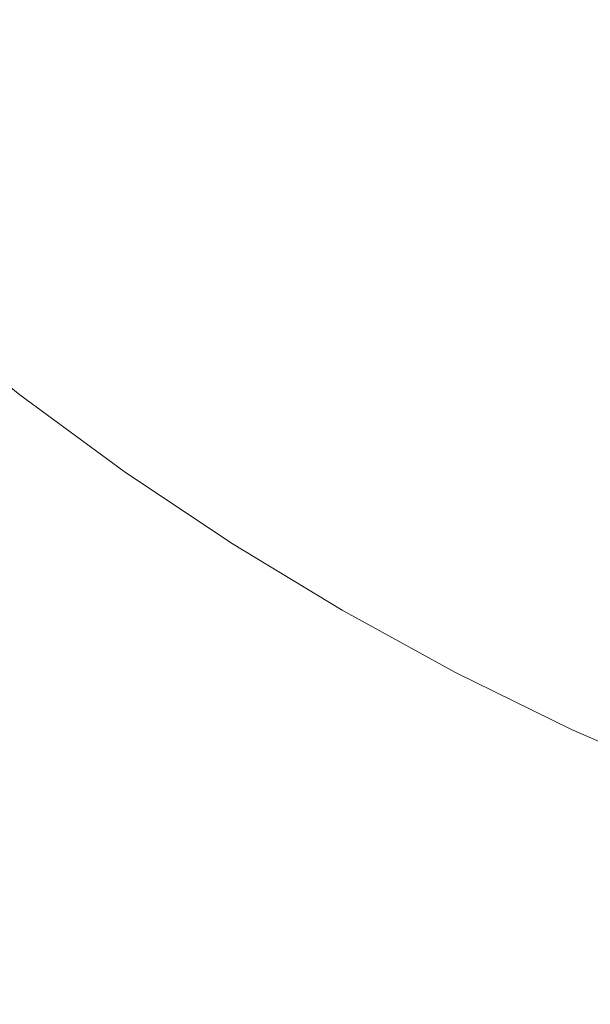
# Model space of a CAD drawing. Header units: centimetres. Extents: x -26 to 27.3, y -25.3 to -23.5.
# Tile 61 of 221: x -8.1001 to -8.0424, y -25.0596 to -24.9599. Entities that reach past the tile are written whole.
import ezdxf

# ---------------------------------------------------------------- set-up
doc = ezdxf.new("R2010")
doc.units = ezdxf.units.CM
doc.header["$LTSCALE"] = 2.54
doc.layers.add('Lucido design-1', color=7, linetype='Continuous')

# ---------------------------------------------------------------- blocks, each defined once
blk = doc.blocks.new('Gruppo-4-1')
at = {"color": 7, "linetype": 'Continuous', "lineweight": 9}
blk.add_3dface([(-25.917482, -23.559888, 1050.422055), (-25.917482, -25.159888, 1050.422055), (27.182518, -25.159888, 1050.422055), (27.182518, -23.559888, 1050.422055)], dxfattribs=at)
for points, invisible_edges in [([(-8.071075, -24.960054, 1049.634163), (-8.079659, -24.953163, 1049.634163), (-8.077368, -24.950433, 1049.636193), (-8.068905, -24.957226, 1049.636193)], 15), ([(-8.086839, -24.96172, 1049.628965), (-8.095482, -24.954141, 1049.628965), (-8.092917, -24.951341, 1049.630546), (-8.084399, -24.958812, 1049.630546)], 15), ([(-8.05816, -24.960797, 1049.638366), (-8.066789, -24.954469, 1049.638366), (-8.064732, -24.951788, 1049.640676), (-8.056221, -24.958028, 1049.640676)], 15), ([(-8.073295, -24.962948, 1049.63228), (-8.082004, -24.955958, 1049.63228), (-8.079659, -24.953163, 1049.634163), (-8.071075, -24.960054, 1049.634163)], 15), ([(-8.045684, -24.961125, 1049.643121), (-8.05434, -24.955341, 1049.643121), (-8.052519, -24.952741, 1049.645696), (-8.043979, -24.958448, 1049.645696)], 15), ([(-8.089322, -24.964678, 1049.627541), (-8.098091, -24.956988, 1049.627541), (-8.095482, -24.954141, 1049.628965), (-8.086839, -24.96172, 1049.628965)], 15), ([(-8.060153, -24.963643, 1049.636193), (-8.068905, -24.957226, 1049.636193), (-8.066789, -24.954469, 1049.638366), (-8.05816, -24.960797, 1049.638366)], 15), ([(-8.047446, -24.963891, 1049.640676), (-8.056221, -24.958028, 1049.640676), (-8.05434, -24.955341, 1049.643121), (-8.045684, -24.961125, 1049.643121)], 15), ([(-8.075563, -24.965903, 1049.630546), (-8.084399, -24.958812, 1049.630546), (-8.082004, -24.955958, 1049.63228), (-8.073295, -24.962948, 1049.63228)], 15), ([(-8.035197, -24.963777, 1049.645696), (-8.043979, -24.958448, 1049.645696), (-8.042333, -24.955864, 1049.648395), (-8.033666, -24.961124, 1049.648395)], 15), ([(-8.091842, -24.967682, 1049.626276), (-8.10074, -24.959879, 1049.626276), (-8.098091, -24.956988, 1049.627541), (-8.089322, -24.964678, 1049.627541)], 15), ([(-8.062197, -24.966563, 1049.634163), (-8.071075, -24.960054, 1049.634163), (-8.068905, -24.957226, 1049.636193), (-8.060153, -24.963643, 1049.636193)], 15), ([(-8.049262, -24.966742, 1049.638366), (-8.05816, -24.960797, 1049.638366), (-8.056221, -24.958028, 1049.640676), (-8.047446, -24.963891, 1049.640676)], 15), ([(-8.036784, -24.966525, 1049.643121), (-8.045684, -24.961125, 1049.643121), (-8.043979, -24.958448, 1049.645696), (-8.035197, -24.963777, 1049.645696)], 15), ([(-8.077874, -24.968915, 1049.628965), (-8.086839, -24.96172, 1049.628965), (-8.084399, -24.958812, 1049.630546), (-8.075563, -24.965903, 1049.630546)], 15), ([(-8.094395, -24.970725, 1049.625172), (-8.103424, -24.962808, 1049.625172), (-8.10074, -24.959879, 1049.626276), (-8.091842, -24.967682, 1049.626276)], 15), ([(-8.06429, -24.969551, 1049.63228), (-8.073295, -24.962948, 1049.63228), (-8.071075, -24.960054, 1049.634163), (-8.062197, -24.966563, 1049.634163)], 15), ([(-8.051129, -24.969672, 1049.636193), (-8.060153, -24.963643, 1049.636193), (-8.05816, -24.960797, 1049.638366), (-8.049262, -24.966742, 1049.638366)], 15), ([(-8.038424, -24.969366, 1049.640676), (-8.047446, -24.963891, 1049.640676), (-8.045684, -24.961125, 1049.643121), (-8.036784, -24.966525, 1049.643121)], 15), ([(-8.080225, -24.971979, 1049.627541), (-8.089322, -24.964678, 1049.627541), (-8.086839, -24.96172, 1049.628965), (-8.077874, -24.968915, 1049.628965)], 15), ([(-8.096978, -24.973803, 1049.624232), (-8.106138, -24.96577, 1049.624232), (-8.103424, -24.962808, 1049.625172), (-8.094395, -24.970725, 1049.625172)], 15), ([(-8.066426, -24.972602, 1049.630546), (-8.075563, -24.965903, 1049.630546), (-8.073295, -24.962948, 1049.63228), (-8.06429, -24.969551, 1049.63228)], 15), ([(-8.053044, -24.972678, 1049.634163), (-8.062197, -24.966563, 1049.634163), (-8.060153, -24.963643, 1049.636193), (-8.051129, -24.969672, 1049.636193)], 15), ([(-8.040114, -24.972293, 1049.638366), (-8.049262, -24.966742, 1049.638366), (-8.047446, -24.963891, 1049.640676), (-8.038424, -24.969366, 1049.640676)], 15), ([(-8.082612, -24.975089, 1049.626276), (-8.091842, -24.967682, 1049.626276), (-8.089322, -24.964678, 1049.627541), (-8.080225, -24.971979, 1049.627541)], 15), ([(-8.099586, -24.976911, 1049.623459), (-8.108879, -24.968762, 1049.623459), (-8.106138, -24.96577, 1049.624232), (-8.096978, -24.973803, 1049.624232)], 15), ([(-8.068604, -24.975712, 1049.628965), (-8.077874, -24.968915, 1049.628965), (-8.075563, -24.965903, 1049.630546), (-8.066426, -24.972602, 1049.630546)], 15), ([(-8.055004, -24.975755, 1049.63228), (-8.06429, -24.969551, 1049.63228), (-8.062197, -24.966563, 1049.634163), (-8.053044, -24.972678, 1049.634163)], 15), ([(-8.041852, -24.975302, 1049.636193), (-8.051129, -24.969672, 1049.636193), (-8.049262, -24.966742, 1049.638366), (-8.040114, -24.972293, 1049.638366)], 15), ([(-8.08503, -24.978241, 1049.625172), (-8.094395, -24.970725, 1049.625172), (-8.091842, -24.967682, 1049.626276), (-8.082612, -24.975089, 1049.626276)], 15), ([(-8.102215, -24.980044, 1049.622853), (-8.111642, -24.971777, 1049.622853), (-8.108879, -24.968762, 1049.623459), (-8.099586, -24.976911, 1049.623459)], 15), ([(-8.070819, -24.978876, 1049.627541), (-8.080225, -24.971979, 1049.627541), (-8.077874, -24.968915, 1049.628965), (-8.068604, -24.975712, 1049.628965)], 15), ([(-8.057006, -24.978897, 1049.630546), (-8.066426, -24.972602, 1049.630546), (-8.06429, -24.969551, 1049.63228), (-8.055004, -24.975755, 1049.63228)], 15), ([(-8.043634, -24.978389, 1049.634163), (-8.053044, -24.972678, 1049.634163), (-8.051129, -24.969672, 1049.636193), (-8.041852, -24.975302, 1049.636193)], 15), ([(-8.087477, -24.981429, 1049.624232), (-8.096978, -24.973803, 1049.624232), (-8.094395, -24.970725, 1049.625172), (-8.08503, -24.978241, 1049.625172)], 15), ([(-8.073068, -24.982087, 1049.626276), (-8.082612, -24.975089, 1049.626276), (-8.080225, -24.971979, 1049.627541), (-8.070819, -24.978876, 1049.627541)], 15), ([(-8.059046, -24.982099, 1049.628965), (-8.068604, -24.975712, 1049.628965), (-8.066426, -24.972602, 1049.630546), (-8.057006, -24.978897, 1049.630546)], 15), ([(-8.045458, -24.981548, 1049.63228), (-8.055004, -24.975755, 1049.63228), (-8.053044, -24.972678, 1049.634163), (-8.043634, -24.978389, 1049.634163)], 15), ([(-8.089947, -24.984648, 1049.623459), (-8.099586, -24.976911, 1049.623459), (-8.096978, -24.973803, 1049.624232), (-8.087477, -24.981429, 1049.624232)], 15), ([(-8.075347, -24.985342, 1049.625172), (-8.08503, -24.978241, 1049.625172), (-8.082612, -24.975089, 1049.626276), (-8.073068, -24.982087, 1049.626276)], 15), ([(-8.033983, -24.983684, 1049.634163), (-8.043634, -24.978389, 1049.634163), (-8.041852, -24.975302, 1049.636193), (-8.032337, -24.980522, 1049.636193)], 15), ([(-8.061121, -24.985356, 1049.627541), (-8.070819, -24.978876, 1049.627541), (-8.068604, -24.975712, 1049.628965), (-8.059046, -24.982099, 1049.628965)], 15), ([(-8.04732, -24.984774, 1049.630546), (-8.057006, -24.978897, 1049.630546), (-8.055004, -24.975755, 1049.63228), (-8.045458, -24.981548, 1049.63228)], 15), ([(-8.092436, -24.987892, 1049.622853), (-8.102215, -24.980044, 1049.622853), (-8.099586, -24.976911, 1049.623459), (-8.089947, -24.984648, 1049.623459)], 15), ([(-8.077651, -24.988634, 1049.624232), (-8.087477, -24.981429, 1049.624232), (-8.08503, -24.978241, 1049.625172), (-8.075347, -24.985342, 1049.625172)], 15), ([(-8.035667, -24.986919, 1049.63228), (-8.045458, -24.981548, 1049.63228), (-8.043634, -24.978389, 1049.634163), (-8.033983, -24.983684, 1049.634163)], 15), ([(-8.063228, -24.988663, 1049.626276), (-8.073068, -24.982087, 1049.626276), (-8.070819, -24.978876, 1049.627541), (-8.061121, -24.985356, 1049.627541)], 15), ([(-8.049219, -24.988062, 1049.628965), (-8.059046, -24.982099, 1049.628965), (-8.057006, -24.978897, 1049.630546), (-8.04732, -24.984774, 1049.630546)], 15), ([(-8.094941, -24.991157, 1049.622417), (-8.10486, -24.983196, 1049.622417), (-8.102215, -24.980044, 1049.622853), (-8.092436, -24.987892, 1049.622853)], 15), ([(-8.079979, -24.991957, 1049.623459), (-8.089947, -24.984648, 1049.623459), (-8.087477, -24.981429, 1049.624232), (-8.077651, -24.988634, 1049.624232)], 15), ([(-8.065362, -24.992013, 1049.625172), (-8.075347, -24.985342, 1049.625172), (-8.073068, -24.982087, 1049.626276), (-8.063228, -24.988663, 1049.626276)], 15), ([(-8.051149, -24.991407, 1049.627541), (-8.061121, -24.985356, 1049.627541), (-8.059046, -24.982099, 1049.628965), (-8.049219, -24.988062, 1049.628965)], 15), ([(-8.037387, -24.990224, 1049.630546), (-8.04732, -24.984774, 1049.630546), (-8.045458, -24.981548, 1049.63228), (-8.035667, -24.986919, 1049.63228)], 15), ([(-8.097456, -24.994435, 1049.62215), (-8.107516, -24.986361, 1049.62215), (-8.10486, -24.983196, 1049.622417), (-8.094941, -24.991157, 1049.622417)], 15), ([(-8.082324, -24.995307, 1049.622853), (-8.092436, -24.987892, 1049.622853), (-8.089947, -24.984648, 1049.623459), (-8.079979, -24.991957, 1049.623459)], 15), ([(-8.067521, -24.995402, 1049.624232), (-8.077651, -24.988634, 1049.624232), (-8.075347, -24.985342, 1049.625172), (-8.065362, -24.992013, 1049.625172)], 15), ([(-8.05311, -24.994802, 1049.626276), (-8.063228, -24.988663, 1049.626276), (-8.061121, -24.985356, 1049.627541), (-8.051149, -24.991407, 1049.627541)], 15), ([(-8.03914, -24.993591, 1049.628965), (-8.049219, -24.988062, 1049.628965), (-8.04732, -24.984774, 1049.630546), (-8.037387, -24.990224, 1049.630546)], 15), ([(-8.10011, -24.997894, 1049.622055), (-8.110318, -24.989701, 1049.622055), (-8.107516, -24.986361, 1049.62215), (-8.097456, -24.994435, 1049.62215)], 14), ([(-8.084684, -24.998677, 1049.622417), (-8.094941, -24.991157, 1049.622417), (-8.092436, -24.987892, 1049.622853), (-8.082324, -24.995307, 1049.622853)], 15), ([(-8.040924, -24.997017, 1049.627541), (-8.051149, -24.991407, 1049.627541), (-8.049219, -24.988062, 1049.628965), (-8.03914, -24.993591, 1049.628965)], 15), ([(-8.069701, -24.998824, 1049.623459), (-8.079979, -24.991957, 1049.623459), (-8.077651, -24.988634, 1049.624232), (-8.067521, -24.995402, 1049.624232)], 15), ([(-8.055096, -24.998243, 1049.625172), (-8.065362, -24.992013, 1049.625172), (-8.063228, -24.988663, 1049.626276), (-8.05311, -24.994802, 1049.626276)], 15), ([(-8.087054, -25.002062, 1049.62215), (-8.097456, -24.994435, 1049.62215), (-8.094941, -24.991157, 1049.622417), (-8.084684, -24.998677, 1049.622417)], 15), ([(-8.042734, -25.000495, 1049.626276), (-8.05311, -24.994802, 1049.626276), (-8.051149, -24.991407, 1049.627541), (-8.040924, -24.997017, 1049.627541)], 15), ([(-8.071898, -25.002273, 1049.622853), (-8.082324, -24.995307, 1049.622853), (-8.079979, -24.991957, 1049.623459), (-8.069701, -24.998824, 1049.623459)], 15), ([(-8.057105, -25.001723, 1049.624232), (-8.067521, -24.995402, 1049.624232), (-8.065362, -24.992013, 1049.625172), (-8.055096, -24.998243, 1049.625172)], 15), ([(-8.089555, -25.005634, 1049.622055), (-8.10011, -24.997894, 1049.622055), (-8.097456, -24.994435, 1049.62215), (-8.087054, -25.002062, 1049.62215)], 14), ([(-8.074109, -25.005743, 1049.622417), (-8.084684, -24.998677, 1049.622417), (-8.082324, -24.995307, 1049.622853), (-8.071898, -25.002273, 1049.622853)], 15), ([(-8.059134, -25.005236, 1049.623459), (-8.069701, -24.998824, 1049.623459), (-8.067521, -24.995402, 1049.624232), (-8.057105, -25.001723, 1049.624232)], 15), ([(-8.044568, -25.004018, 1049.625172), (-8.055096, -24.998243, 1049.625172), (-8.05311, -24.994802, 1049.626276), (-8.042734, -25.000495, 1049.626276)], 15), ([(-8.03212, -25.005729, 1049.626276), (-8.042734, -25.000495, 1049.626276), (-8.040924, -24.997017, 1049.627541), (-8.030463, -25.002176, 1049.627541)], 15), ([(-25.917482, -25.159888, 1049.622055), (-8.10011, -24.997894, 1049.622055), (-8.089555, -25.005634, 1049.622055)], 9), ([(-8.046424, -25.007583, 1049.624232), (-8.057105, -25.001723, 1049.624232), (-8.055096, -24.998243, 1049.625172), (-8.044568, -25.004018, 1049.625172)], 15), ([(-8.076329, -25.009228, 1049.62215), (-8.087054, -25.002062, 1049.62215), (-8.084684, -24.998677, 1049.622417), (-8.074109, -25.005743, 1049.622417)], 15), ([(-8.061179, -25.008778, 1049.622853), (-8.071898, -25.002273, 1049.622853), (-8.069701, -24.998824, 1049.623459), (-8.059134, -25.005236, 1049.623459)], 15), ([(-8.033799, -25.00933, 1049.625172), (-8.044568, -25.004018, 1049.625172), (-8.042734, -25.000495, 1049.626276), (-8.03212, -25.005729, 1049.626276)], 15), ([(-8.078672, -25.012905, 1049.622055), (-8.089555, -25.005634, 1049.622055), (-8.087054, -25.002062, 1049.62215), (-8.076329, -25.009228, 1049.62215)], 14), ([(-8.063236, -25.012341, 1049.622417), (-8.074109, -25.005743, 1049.622417), (-8.071898, -25.002273, 1049.622853), (-8.061179, -25.008778, 1049.622853)], 15), ([(-8.048297, -25.011182, 1049.623459), (-8.059134, -25.005236, 1049.623459), (-8.057105, -25.001723, 1049.624232), (-8.046424, -25.007583, 1049.624232)], 15), ([(-8.035497, -25.012971, 1049.624232), (-8.046424, -25.007583, 1049.624232), (-8.044568, -25.004018, 1049.625172), (-8.033799, -25.00933, 1049.625172)], 15), ([(-8.050186, -25.014809, 1049.622853), (-8.061179, -25.008778, 1049.622853), (-8.059134, -25.005236, 1049.623459), (-8.048297, -25.011182, 1049.623459)], 15), ([(-8.089555, -25.005634, 1049.622055), (-8.078672, -25.012905, 1049.622055), (-25.917482, -25.159888, 1049.622055)], 10), ([(-8.065302, -25.01592, 1049.62215), (-8.076329, -25.009228, 1049.62215), (-8.074109, -25.005743, 1049.622417), (-8.063236, -25.012341, 1049.622417)], 15), ([(-8.037212, -25.016649, 1049.623459), (-8.048297, -25.011182, 1049.623459), (-8.046424, -25.007583, 1049.624232), (-8.035497, -25.012971, 1049.624232)], 15), ([(-8.067482, -25.019696, 1049.622055), (-8.078672, -25.012905, 1049.622055), (-8.076329, -25.009228, 1049.62215), (-8.065302, -25.01592, 1049.62215)], 14), ([(-8.052085, -25.018458, 1049.622417), (-8.063236, -25.012341, 1049.622417), (-8.061179, -25.008778, 1049.622853), (-8.050186, -25.014809, 1049.622853)], 15), ([(-8.03894, -25.020355, 1049.622853), (-8.050186, -25.014809, 1049.622853), (-8.048297, -25.011182, 1049.623459), (-8.037212, -25.016649, 1049.623459)], 15), ([(-8.053993, -25.022124, 1049.62215), (-8.065302, -25.01592, 1049.62215), (-8.063236, -25.012341, 1049.622417), (-8.052085, -25.018458, 1049.622417)], 15), ([(-8.078672, -25.012905, 1049.622055), (-8.067482, -25.019696, 1049.622055), (-25.917482, -25.159888, 1049.622055)], 10), ([(-8.040678, -25.024084, 1049.622417), (-8.052085, -25.018458, 1049.622417), (-8.050186, -25.014809, 1049.622853), (-8.03894, -25.020355, 1049.622853)], 15), ([(-8.056007, -25.025991, 1049.622055), (-8.067482, -25.019696, 1049.622055), (-8.065302, -25.01592, 1049.62215), (-8.053993, -25.022124, 1049.62215)], 14), ([(-8.042425, -25.027829, 1049.62215), (-8.053993, -25.022124, 1049.62215), (-8.052085, -25.018458, 1049.622417), (-8.040678, -25.024084, 1049.622417)], 15), ([(-25.917482, -25.159888, 1049.622055), (-8.067482, -25.019696, 1049.622055), (-8.056007, -25.025991, 1049.622055)], 9), ([(-8.044268, -25.03178, 1049.622055), (-8.056007, -25.025991, 1049.622055), (-8.053993, -25.022124, 1049.62215), (-8.042425, -25.027829, 1049.62215)], 14), ([(-8.030619, -25.033024, 1049.62215), (-8.042425, -25.027829, 1049.62215), (-8.040678, -25.024084, 1049.622417), (-8.029037, -25.029206, 1049.622417)], 15), ([(-8.056007, -25.025991, 1049.622055), (-8.044268, -25.03178, 1049.622055), (-25.917482, -25.159888, 1049.622055)], 10), ([(-8.032287, -25.037052, 1049.622055), (-8.044268, -25.03178, 1049.622055), (-8.042425, -25.027829, 1049.62215), (-8.030619, -25.033024, 1049.62215)], 14), ([(-25.917482, -25.159888, 1049.622055), (-8.044268, -25.03178, 1049.622055), (-8.032287, -25.037052, 1049.622055)], 9), ([(-8.032287, -25.037052, 1049.622055), (-8.020088, -25.041796, 1049.622055), (-25.917482, -25.159888, 1049.622055)], 10), ([(-25.917482, -25.159888, 1049.622055), (-8.020088, -25.041796, 1049.622055), (-8.007694, -25.046003, 1049.622055)], 9), ([(-8.007694, -25.046003, 1049.622055), (-7.995128, -25.049666, 1049.622055), (-25.917482, -25.159888, 1049.622055)], 10), ([(-25.917482, -25.159888, 1049.622055), (-7.995128, -25.049666, 1049.622055), (-7.982414, -25.052777, 1049.622055)], 9), ([(-25.917482, -25.159888, 1049.622055), (-7.982414, -25.052777, 1049.622055), (-7.969577, -25.05533, 1049.622055)], 9), ([(-25.917482, -25.159888, 1049.622055), (-7.969577, -25.05533, 1049.622055), (-7.95664, -25.057321, 1049.622055)], 9), ([(-7.95664, -25.057321, 1049.622055), (-7.943629, -25.058746, 1049.622055), (-25.917482, -25.159888, 1049.622055)], 10), ([(-7.943629, -25.058746, 1049.622055), (-7.930568, -25.059602, 1049.622055), (-25.917482, -25.159888, 1049.622055)], 10)]:
    blk.add_3dface(points, dxfattribs=dict(at, invisible_edges=invisible_edges))

msp = doc.modelspace()

# ---------------------------------------------------------------- block references
at = {"layer": 'Lucido design-1', "color": 7}
msp.add_blockref('Gruppo-4-1', (0, 0), dxfattribs=at)

doc.saveas('drawing.dxf')
